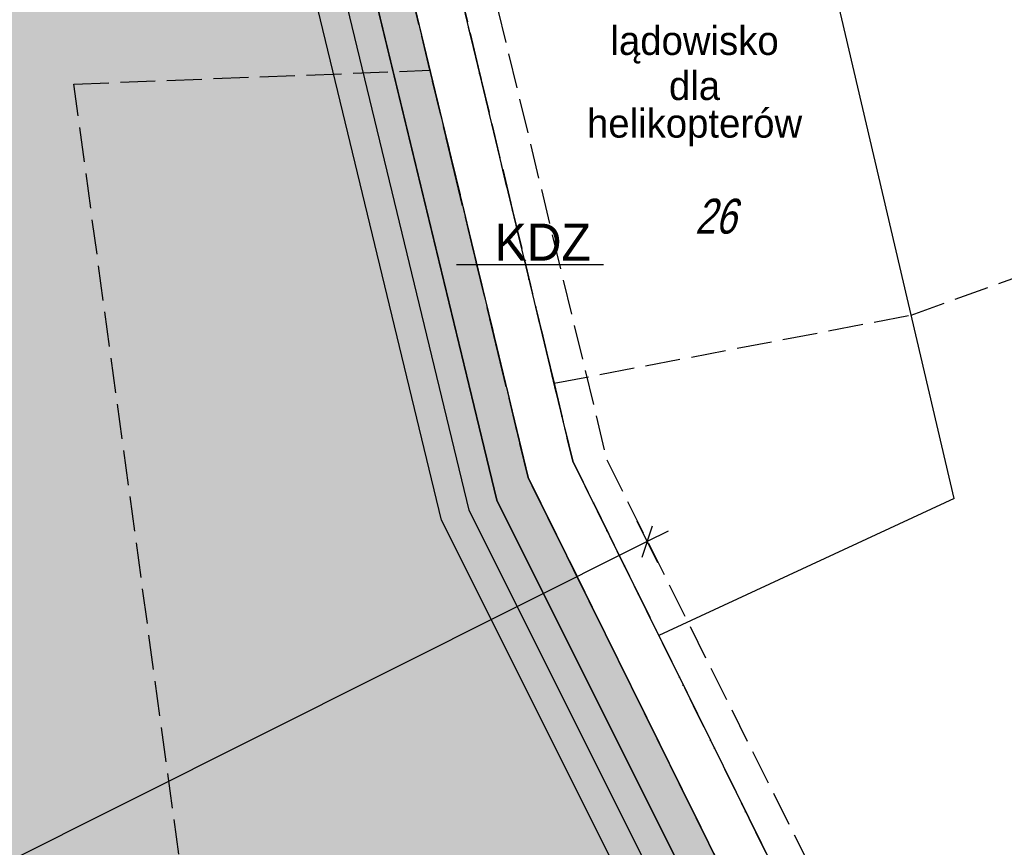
# Model space of a CAD drawing. Header units: metres. Extents: x 6582395 to 6583921, y 5752654 to 5753685.
# Tile 35 of 42: x 6583595 to 6583765, y 5753026 to 5753168. Entities that reach past the tile are written whole.
import ezdxf

# ---------------------------------------------------------------- set-up
doc = ezdxf.new("R2010")
doc.units = ezdxf.units.M
doc.header["$LTSCALE"] = 2
for name, pattern in [('GESTRICHELT', [4, 3, -1]), ('GESTRICHELTX2', [8, 6, -2]), ('STRICHPUNKTX2', [6, 2, -2, 0, -2])]:
    doc.linetypes.add(name, pattern=pattern)
for name, color, linetype in [('211-Nr działki', 7, 'Continuous'), ('216-Granica obrębu', 7, 'Continuous'), ('217-Granica konturu klasyfikcyjnego', 7, 'Continuous'), ('218-Granica użytku', 7, 'Continuous'), ('219-Linia granicy', 7, 'Continuous'), ('granica opracowania', 7, 'Continuous'), ('linie rozgraniczajace teren - drogi', 237, 'Continuous'), ('linie zabudowy', 7, 'Continuous'), ('napisy dla drog', 7, 'Continuous'), ('napisy pozostałe', 7, 'Continuous'), ('PEf', 68, 'Continuous'), ('strefa OD PEf', 7, 'Continuous'), ('wymiarowanie', 7, 'Continuous')]:
    doc.layers.add(name, color=color, linetype=linetype)
doc.styles.add('STIL16_F', font='txt')
doc.styles.add('STIL4', font='txt')
doc.linetypes.add('NLINIAZAB01B', pattern='A,1,1,[1,014 Plan fotowoltaika Florentynow Mariampol zal 1.shx,S=0.03,R=0,X=0,Y=0],2', length=4)
doc.linetypes.add('UMGRENZUNG1', pattern='A,1,1.5,[7,014 Plan fotowoltaika Florentynow Mariampol zal 1.shx,S=0.05,R=0,X=0,Y=0],1.5', length=4)

# ---------------------------------------------------------------- blocks, each defined once
blk = doc.blocks.new('*T52', base_point=(6583711.41, 5753167.13))
at = {"layer": 'napisy pozostałe', "color": 7, "width": 400, "attachment_point": 2, "style": 'STIL16_F'}
for s, insert, char_height in [('lądowisko', (6583711.41, 5753167.13), 4.924), ('dla', (6583711.41, 5753159.39), 4.924), ('helikopterów', (6583711.41, 5753152.93), 4.9245)]:
    blk.add_mtext(s, dxfattribs=dict(at, insert=insert, char_height=char_height))
blk = doc.blocks.new('*B65')
at = {"layer": 'wymiarowanie', "color": 7, "linetype": 'Continuous'}
for p, q in [((-1.79, 3.58), (1.79, -3.58)), ((-0.89, -2.68), (0.89, 2.68)), ((3.58, 1.79), (0, 0)), ((0, 0), (-268.2, -134.29))]:
    blk.add_line(p, q, dxfattribs=at)

msp = doc.modelspace()

# ---------------------------------------------------------------- hatches: boundary and pattern name
at = {"layer": 'linie rozgraniczajace teren - drogi', "linetype": 'Continuous'}
msp.add_hatch(color=236, dxfattribs=at).paths.add_polyline_path([(6583597.55, 5753429.04), (6583634.32, 5753290.79), (6583662.16, 5753175.31), (6583682.82, 5753089.65), (6583731.35, 5752991.36), (6583793.42, 5752865.65), (6583801.6, 5752849.07), (6583814.09, 5752793.77), (6583829.95, 5752723.56), (6583823.59, 5752723.63), (6583795.74, 5752847.31), (6583738.62, 5752963.36), (6583677.42, 5753085.76), (6583631.84, 5753274.16), (6583591.32, 5753428.55), (6583568.4, 5753542.12), (6583574.75, 5753542.04)], flags=16)
at = {"layer": 'PEf', "linetype": 'Continuous'}
msp.add_hatch(color=145, dxfattribs=at).paths.add_polyline_path([(6583146.68, 5753547.28), (6583568.4, 5753542.12), (6583578.52, 5753492), (6583467.45, 5753498.63), (6583464.65, 5753469.93), (6583463.86, 5753440.1), (6583466.62, 5753361.74), (6583609.36, 5753359.83), (6583631.84, 5753274.16), (6583677.42, 5753085.76), (6583738.62, 5752963.36), (6583795.74, 5752847.31), (6583823.59, 5752723.63), (6583290.14, 5752729.3), (6583290.53, 5752760.61), (6583290.63, 5752768.61), (6583291.01, 5752800.12), (6583220.45, 5752800.96), (6583216.04, 5752801.01), (6583211.82, 5752831.63), (6583206.87, 5752898.96), (6583201.28, 5752966.38), (6583198.05, 5752998.69), (6583409.66, 5752995.78), (6583411.04, 5753178.77), (6583180.57, 5753181.92), (6583175.42, 5753235.92), (6583171.29, 5753282.96), (6583170.49, 5753291.98), (6583166.37, 5753339.02), (6583162.07, 5753388.08), (6583161.28, 5753397.08), (6583157.14, 5753444.15)], flags=16)

# ---------------------------------------------------------------- linework, layer by layer
at = {"layer": '216-Granica obrębu', "color": 237, "linetype": 'STRICHPUNKTX2'}
for points in [[(6583852.62, 5752659.7), (6583809.4, 5752851.49), (6583705.26, 5753062.52), (6583690.48, 5753092.46), (6583670.98, 5753173.7), (6583669.8, 5753179.07), (6583642.09, 5753292.96), (6583605.28, 5753430.15), (6583570.57, 5753602.46), (6583566.85, 5753620.94), (6583559.43, 5753646.07), (6583554.69, 5753662.13)], [(6583692.28, 5753662.13), (6583689.6, 5753660.74), (6583577.7, 5753614.32), (6583570.57, 5753602.46), (6583605.28, 5753430.15), (6583642.09, 5753292.96), (6583669.8, 5753179.07), (6583670.98, 5753173.7), (6583690.48, 5753092.46), (6583705.26, 5753062.52), (6583809.4, 5752851.49), (6583852.62, 5752659.7)]]:
    msp.add_lwpolyline(points, dxfattribs=at)
at = {"layer": '217-Granica konturu klasyfikcyjnego', "color": 3, "linetype": 'GESTRICHELT'}
for p, q in [((6583665.96, 5753159.58), (6583662.16, 5753175.31)), ((6583670.98, 5753173.7), (6583687.28, 5753105.82)), ((6583604.78, 5753157.2), (6583665.96, 5753159.58)), ((6583682.82, 5753089.65), (6583665.96, 5753159.58)), ((6583622.81, 5753024.92), (6583604.78, 5753157.2)), ((6583748.63, 5753117.53), (6583850.15, 5753154.16)), ((6583687.28, 5753105.82), (6583748.63, 5753117.53)), ((6583687.28, 5753105.82), (6583690.48, 5753092.46)), ((6583690.48, 5753092.46), (6583705.26, 5753062.52)), ((6583731.35, 5752991.36), (6583682.82, 5753089.65)), ((6583705.26, 5753062.52), (6583761.36, 5752948.84))]:
    msp.add_line(p, q, dxfattribs=at)
at = {"layer": '218-Granica użytku', "color": 3, "linetype": 'GESTRICHELT'}
for p, q in [((6583665.96, 5753159.58), (6583662.16, 5753175.31)), ((6583670.98, 5753173.7), (6583687.28, 5753105.82)), ((6583604.78, 5753157.2), (6583665.96, 5753159.58)), ((6583665.96, 5753159.58), (6583682.82, 5753089.65)), ((6583622.81, 5753024.92), (6583604.78, 5753157.2)), ((6583748.63, 5753117.53), (6583850.15, 5753154.16)), ((6583687.28, 5753105.82), (6583748.63, 5753117.53)), ((6583687.28, 5753105.82), (6583690.48, 5753092.46)), ((6583690.48, 5753092.46), (6583705.26, 5753062.52)), ((6583682.82, 5753089.65), (6583731.35, 5752991.36)), ((6583705.26, 5753062.52), (6583761.36, 5752948.84))]:
    msp.add_line(p, q, dxfattribs=at)
at = {"layer": '219-Linia granicy', "color": 7, "linetype": 'Continuous'}
for p, q in [((6583756, 5753086.03), (6583729.5, 5753199.3)), ((6583662.16, 5753175.31), (6583682.82, 5753089.65)), ((6583690.48, 5753092.46), (6583670.98, 5753173.7)), ((6583705.26, 5753062.52), (6583690.48, 5753092.46)), ((6583731.35, 5752991.36), (6583682.82, 5753089.65)), ((6583756, 5753086.03), (6583705.26, 5753062.52)), ((6583705.26, 5753062.52), (6583809.4, 5752851.49))]:
    msp.add_line(p, q, dxfattribs=at)
at = {"layer": 'granica opracowania', "color": 241, "linetype": 'GESTRICHELTX2'}
msp.add_lwpolyline([(6583829.95, 5752723.56), (6583814.09, 5752793.77), (6583801.6, 5752849.07), (6583793.42, 5752865.65), (6583731.35, 5752991.36), (6583682.82, 5753089.65), (6583662.16, 5753175.31), (6583634.32, 5753290.79), (6583597.55, 5753429.04), (6583574.75, 5753542.04)], dxfattribs=at)
at = {"layer": 'linie rozgraniczajace teren - drogi', "color": 238, "linetype": 'GESTRICHELT'}
for p, q in [((6583651.24, 5753279.05), (6583696.32, 5753092.67)), ((6583696.32, 5753092.67), (6583756.54, 5752972.24))]:
    msp.add_line(p, q, dxfattribs=at)
at = {"layer": 'linie rozgraniczajace teren - drogi', "color": 238, "linetype": 'Continuous'}
for p, q in [((6583631.84, 5753274.16), (6583677.42, 5753085.76)), ((6583677.42, 5753085.76), (6583738.62, 5752963.36))]:
    msp.add_line(p, q, dxfattribs=at)
msp.add_lwpolyline([(6583597.55, 5753429.04), (6583634.32, 5753290.79), (6583662.16, 5753175.31), (6583682.82, 5753089.65), (6583731.35, 5752991.36), (6583793.42, 5752865.65), (6583801.6, 5752849.07), (6583814.09, 5752793.77), (6583829.95, 5752723.56), (6583823.59, 5752723.63), (6583795.74, 5752847.31), (6583738.62, 5752963.36), (6583677.42, 5753085.76), (6583631.84, 5753274.16), (6583591.32, 5753428.55), (6583568.4, 5753542.12), (6583574.75, 5753542.04)], close=True, dxfattribs=at)
at = {"layer": 'linie zabudowy', "color": 239, "linetype": 'NLINIAZAB01B'}
msp.add_lwpolyline([(6583813.32, 5752723.74), (6583786.24, 5752843.96), (6583729.66, 5752958.91), (6583667.96, 5753082.31), (6583622.14, 5753271.72), (6583598.98, 5753359.97)], dxfattribs=at)
at = {"layer": 'napisy dla drog', "color": 7, "linetype": 'Continuous'}
msp.add_line((6583670.5, 5753126.23), (6583695.76, 5753126.23), dxfattribs=at)
at = {"layer": 'strefa OD PEf', "color": 48, "linetype": 'UMGRENZUNG1'}
msp.add_lwpolyline([(6583734.14, 5752961.13), (6583672.69, 5753084.03), (6583626.99, 5753272.94), (6583605.49, 5753354.88), (6583461.77, 5753356.8), (6583460.65, 5753393.19), (6583458.86, 5753440.07), (6583459.66, 5753470.24), (6583462.94, 5753503.91), (6583572.33, 5753497.38), (6583564.3, 5753537.17), (6583152.22, 5753542.21), (6583162.12, 5753444.62), (6583166.26, 5753397.52), (6583167.05, 5753388.52), (6583171.35, 5753339.46), (6583175.47, 5753292.42), (6583176.27, 5753283.4), (6583180.4, 5753236.38), (6583185.12, 5753186.85), (6583416.08, 5753183.7), (6583414.62, 5752990.71)], dxfattribs=at)

# ---------------------------------------------------------------- block references
at = {"layer": 'napisy pozostałe'}
msp.add_blockref('*T52', (6583711.41, 5753167.13), dxfattribs=at)
at = {"layer": 'wymiarowanie'}
msp.add_blockref('*B65', (6583703.27, 5753078.62), dxfattribs=at)

# ---------------------------------------------------------------- texts
at = {"layer": '211-Nr działki', "color": 7, "style": 'STIL4', "oblique": 15, "width": 0.7875}
msp.add_text('26', height=6, dxfattribs=at).set_placement((6583711.47, 5753131.51))
at = {"layer": 'napisy dla drog', "color": 7, "style": 'STIL16_F', "width": 0.972222}
msp.add_text('KDZ', height=6.356, dxfattribs=at).set_placement((6583677.08, 5753126.88))

doc.saveas('drawing.dxf')
